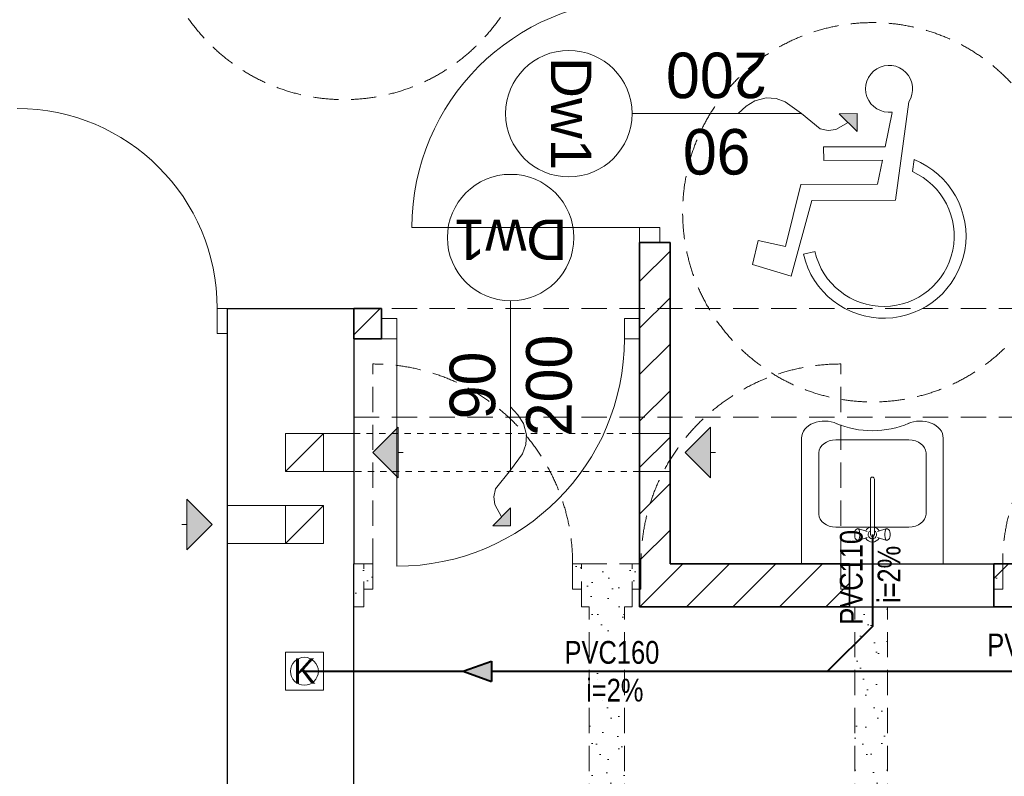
# Model space of a CAD drawing. Extents: x -438200 to -357500, y 15000 to 163871.
# Tile 84 of 148: x -370672 to -366780, y 25462 to 28454. Entities that reach past the tile are written whole.
import ezdxf
from ezdxf.lldxf.tags import DXFTag

# ---------------------------------------------------------------- set-up
doc = ezdxf.new("R2010")
doc.units = 0
doc.header["$MEASUREMENT"] = 0
doc.linetypes.add('Hidden Line', pattern=[50, 25, -25])
doc.linetypes.add('Krawędzie ukryte', pattern=[150, 100, -50])
doc.layers.get('0').update_dxf_attribs({"color": 252})
for name, color, linetype in [('#podkład', 252, 'Continuous'), ('A-Okna', 252, 'Continuous'), ('Arch zmurowania', 252, 'Continuous'), ('Drzwi ArchiCAD', 252, 'Continuous'), ('Istniejące kominy', 252, 'Continuous')]:
    doc.layers.add(name, color=color, linetype=linetype)
for name, color, linetype, lineweight in [('A-Okna_Nr_Pióra__9', 252, 'Continuous', 13), ('Arch opisy okien_Nr_Pióra__9', 252, 'Continuous', 13), ('Arch opisy_Nr_Pióra__1', 252, 'Continuous', 25), ('Arch opisy_Nr_Pióra__21', 252, 'Continuous', 9), ('Arch opisy_Nr_Pióra__9', 252, 'Continuous', 13), ('Arch wyburzenia_Nr_Pióra__2', 252, 'Continuous', 13), ('Arch wyposarzenie_Nr_Pióra__2', 252, 'Continuous', 13), ('Arch wyposarzenie_Nr_Pióra__21', 252, 'Continuous', 9), ('Arch zmurowania_Nr_Pióra__21', 252, 'Continuous', 9), ('Arch zmurowania_Nr_Pióra__27', 252, 'Continuous', 35), ('Drzwi ArchiCAD_Nr_Pióra__21', 252, 'Continuous', 9), ('Drzwi ArchiCAD_Nr_Pióra__27', 252, 'Continuous', 35), ('INWENT OPISY_Nr_Pióra__9', 252, 'Continuous', 13), ('INWENT RURY SPUSTOWE_Nr_Pióra__21', 252, 'Continuous', 9), ('INWENT. DRZWI_Nr_Pióra__5', 252, 'Continuous', 13), ('INWENT.ŚCIANY_Nr_Pióra__1', 252, 'Continuous', 25), ('INWENT.ŚCIANY_Nr_Pióra__2', 252, 'Continuous', 13), ('Istniejące kominy_Nr_Pióra__21', 252, 'Continuous', 9), ('Istniejące stropy_Nr_Pióra__5', 252, 'Continuous', 13)]:
    doc.layers.add(name, color=color, linetype=linetype, lineweight=lineweight)
doc.layers.add('IS_Opisy_działek_Wodociag', color=7, linetype='SOLID', true_color=0x000000)
doc.styles.add('GENERATED_STYLE_10', font='arial.ttf')
doc.styles.add('GENERATED_STYLE_5', font='txt')
doc.styles.add('GENERATED_STYLE_6', font='txt')
doc.styles.get("Standard").update_dxf_attribs({"font": 'arial.ttf', "width": 0.8, "bigfont": 'BIGFONT.SHX'})
tags = doc.linetypes.add('SOLID', pattern=[10, 10, 0]).pattern_tags.tags
tags[6:7] = [DXFTag(74, 4), DXFTag(75, 0), DXFTag(340, '0'), DXFTag(46, 0.0), DXFTag(50, 0.0), DXFTag(44, 0.0), DXFTag(45, 0.0)]
tags[4:5] = [DXFTag(74, 4), DXFTag(75, 0), DXFTag(340, '0'), DXFTag(46, 0.0), DXFTag(50, 0.0), DXFTag(44, 0.0), DXFTag(45, 0.0)]
pattern_1 = [(45, (0, 200), (-63.63961, 63.63961), [0, -60, 0, -90]), (110, (200, 200), (84.572336, 30.781813), [0, -44, 0, -76])]
pattern_2 = [(45, (0, 0), (-91.92388, 91.92388), [])]

# ---------------------------------------------------------------- blocks, each defined once
blk = doc.blocks.new('D1 Drzwi proste 14')
at = {"layer": 'Drzwi ArchiCAD_Nr_Pióra__21', "linetype": 'Continuous'}
for p, q in [((450, 0), (450, 900)), ((-450, 0), (-510, 0)), ((-510, 0), (-510, -80)), ((-450, -80), (-450, 0)), ((510, 0), (450, 0)), ((450, 0), (450, -80)), ((510, -80), (510, 0)), ((-510, -80), (-450, -80)), ((450, -80), (510, -80))]:
    blk.add_line(p, q, dxfattribs=at)
blk.add_arc((450, 0), 900, 90, 180, dxfattribs=at)
at = {"layer": 'Drzwi ArchiCAD_Nr_Pióra__27', "linetype": 'Continuous'}
for p, q in [((-510, 0), (-510, -80)), ((510, 0), (510, -80))]:
    blk.add_line(p, q, dxfattribs=at)
blk = doc.blocks.new('Ściana_2', base_point=(-417694.9, 29792.6))
at = {"layer": 'Arch zmurowania_Nr_Pióra__21', "linetype": 'Continuous'}
h = blk.add_hatch(dxfattribs=at)
h.set_pattern_fill('Common_Brick', color=256, style=0, pattern_type=2)
h.set_pattern_definition(pattern_2)
h.paths.add_polyline_path([(-417694.9, 29792.6), (-417694.9, 28592.6), (-417614.9, 28592.6), (-417574.9, 28592.6), (-417574.9, 29792.6)], flags=0)
h = blk.add_hatch(dxfattribs=at)
h.set_pattern_fill('Common_Brick', color=256, style=0, pattern_type=2)
h.set_pattern_definition(pattern_2)
h.paths.add_polyline_path([(-417694.9, 26132.6), (-417574.9, 26302.6), (-417574.9, 27572.6), (-417614.9, 27572.6), (-417694.9, 27572.6)], flags=0)
at = {"layer": 'Arch zmurowania_Nr_Pióra__27', "linetype": 'Continuous'}
for p, q in [((-417694.9, 29792.6), (-417694.9, 28592.6)), ((-417574.9, 29792.6), (-417694.9, 29792.6)), ((-417574.9, 28592.6), (-417574.9, 29792.6)), ((-417694.9, 28592.6), (-417614.9, 28592.6)), ((-417614.9, 28592.6), (-417574.9, 28592.6)), ((-417694.9, 27572.6), (-417614.9, 27572.6)), ((-417694.9, 27572.6), (-417694.9, 27312.6)), ((-417614.9, 27572.6), (-417574.9, 27572.6)), ((-417574.9, 26302.6), (-417574.9, 27572.6)), ((-417694.9, 27192.6), (-417694.9, 26132.6))]:
    blk.add_line(p, q, dxfattribs=at)
at = {"layer": 'Drzwi ArchiCAD', "color": 8, "linetype": 'Continuous', "lineweight": 13, "true_color": 0x7f7f7f, "xscale": -1, "zscale": 1000, "rotation": 89.99999999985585}
blk.add_blockref('D1 Drzwi proste 14', (-417694.9, 28082.6), dxfattribs=at)
blk = doc.blocks.new('Ściana_3', base_point=(-415434.9, 26132.6))
at = {"layer": 'Arch zmurowania_Nr_Pióra__21', "linetype": 'Continuous'}
h = blk.add_hatch(dxfattribs=at)
h.set_pattern_fill('Common_Brick', color=256, style=0, pattern_type=2)
h.set_pattern_definition(pattern_2)
h.paths.add_polyline_path([(-415434.9, 26302.6), (-416294.9, 26302.6), (-416294.9, 26132.6), (-415434.9, 26132.6)], flags=0)
at = {"layer": 'Arch zmurowania_Nr_Pióra__27', "linetype": 'Continuous'}
for p, q in [((-415434.9, 26302.6), (-416294.9, 26302.6)), ((-416294.9, 26302.6), (-416294.9, 26132.6)), ((-415434.9, 26132.6), (-415434.9, 26302.6)), ((-416294.9, 26132.6), (-415434.9, 26132.6))]:
    blk.add_line(p, q, dxfattribs=at)
blk = doc.blocks.new('D1 Drzwi proste 14_2')
at = {"layer": 'Drzwi ArchiCAD_Nr_Pióra__21', "linetype": 'Continuous'}
for p, q in [((450, 0), (450, 900)), ((-450, 0), (-510, 0)), ((-510, 0), (-510, -80)), ((-450, -80), (-450, 0)), ((510, 0), (450, 0)), ((450, 0), (450, -80)), ((510, -80), (510, 0)), ((-510, -80), (-450, -80)), ((450, -80), (510, -80))]:
    blk.add_line(p, q, dxfattribs=at)
blk.add_arc((450, 0), 900, 90, 180, dxfattribs=at)
at = {"layer": 'Drzwi ArchiCAD_Nr_Pióra__27', "linetype": 'Continuous'}
for p, q in [((-510, 0), (-510, -80)), ((510, 0), (510, -80))]:
    blk.add_line(p, q, dxfattribs=at)
blk = doc.blocks.new('Ściana_4', base_point=(-417694.9, 27312.6))
at = {"layer": 'Arch zmurowania_Nr_Pióra__21', "linetype": 'Continuous'}
h = blk.add_hatch(dxfattribs=at)
h.set_pattern_fill('Common_Brick', color=256, style=0, pattern_type=2)
h.set_pattern_definition(pattern_2)
h.paths.add_polyline_path([(-418824.9, 27312.6), (-418824.9, 27192.6), (-418714.9, 27192.6), (-418714.9, 27272.6), (-418714.9, 27312.6)], flags=0)
at = {"layer": 'Arch zmurowania_Nr_Pióra__27', "linetype": 'Continuous'}
for p, q in [((-418714.9, 27312.6), (-418824.9, 27312.6)), ((-418824.9, 27312.6), (-418824.9, 27192.6)), ((-418714.9, 27272.6), (-418714.9, 27312.6)), ((-417694.9, 27272.6), (-417694.9, 27312.6)), ((-418714.9, 27192.6), (-418714.9, 27272.6)), ((-417694.9, 27192.6), (-417694.9, 27272.6)), ((-418824.9, 27192.6), (-418714.9, 27192.6))]:
    blk.add_line(p, q, dxfattribs=at)
at = {"layer": 'Drzwi ArchiCAD', "color": 8, "linetype": 'Continuous', "lineweight": 13, "true_color": 0x7f7f7f, "zscale": 1000, "rotation": 180}
blk.add_blockref('D1 Drzwi proste 14_2', (-418204.9, 27192.6), dxfattribs=at)
blk = doc.blocks.new('Ściana_6', base_point=(-416864.9, 26132.6))
at = {"layer": 'Arch zmurowania_Nr_Pióra__21', "linetype": 'Continuous'}
h = blk.add_hatch(dxfattribs=at)
h.set_pattern_fill('Common_Brick', color=256, style=0, pattern_type=2)
h.set_pattern_definition(pattern_2)
h.paths.add_polyline_path([(-416864.9, 26302.6), (-417574.9, 26302.6), (-417694.9, 26132.6), (-416864.9, 26132.6)], flags=0)
at = {"layer": 'Arch zmurowania_Nr_Pióra__27', "linetype": 'Continuous'}
for p, q in [((-416864.9, 26302.6), (-417574.9, 26302.6)), ((-416864.9, 26132.6), (-416864.9, 26302.6)), ((-417694.9, 26132.6), (-416864.9, 26132.6))]:
    blk.add_line(p, q, dxfattribs=at)
blk = doc.blocks.new('Linia_9', base_point=(-417514.9, 26742.6))
at = {"layer": 'Istniejące kominy_Nr_Pióra__21', "linetype": 'Continuous'}
blk.add_hatch(color=256, dxfattribs=at).paths.add_polyline_path([(-417514.9, 26742.6), (-417414.9, 26842.6), (-417414.9, 26642.6)], flags=0)
for p, q in [((-417514.9, 26742.6), (-417414.9, 26842.6)), ((-417414.9, 26842.6), (-417414.9, 26642.6)), ((-417514.9, 26742.6), (-417414.9, 26642.6)), ((-417414.9, 26742.6), (-417394.9, 26742.6))]:
    blk.add_line(p, q, dxfattribs=at)
blk = doc.blocks.new('Linia_11', base_point=(-419384.9, 26457.6))
at = {"layer": 'Istniejące kominy_Nr_Pióra__21', "linetype": 'Continuous'}
blk.add_hatch(color=256, dxfattribs=at).paths.add_polyline_path([(-419384.9, 26457.6), (-419484.9, 26357.6), (-419484.9, 26557.6)], flags=0)
for p, q in [((-419384.9, 26457.6), (-419484.9, 26557.6)), ((-419484.9, 26357.6), (-419484.9, 26557.6)), ((-419484.9, 26457.6), (-419504.9, 26457.6)), ((-419384.9, 26457.6), (-419484.9, 26357.6))]:
    blk.add_line(p, q, dxfattribs=at)
blk = doc.blocks.new('Linia_14', base_point=(-418749.9, 26742.6))
at = {"layer": 'Istniejące kominy_Nr_Pióra__21', "linetype": 'Continuous'}
blk.add_hatch(color=256, dxfattribs=at).paths.add_polyline_path([(-418749.9, 26742.6), (-418649.9, 26842.6), (-418649.9, 26642.6)], flags=0)
for p, q in [((-418749.9, 26742.6), (-418649.9, 26842.6)), ((-418649.9, 26842.6), (-418649.9, 26642.6)), ((-418749.9, 26742.6), (-418649.9, 26642.6)), ((-418649.9, 26742.6), (-418629.9, 26742.6))]:
    blk.add_line(p, q, dxfattribs=at)
blk = doc.blocks.new('Krzywa_1', base_point=(-417305.5, 28082.6))
at = {"layer": 'A-Okna_Nr_Pióra__9', "linetype": 'Continuous'}
blk.add_hatch(color=256, dxfattribs=at).paths.add_polyline_path([(-416834.9, 28082.6), (-416834.5, 28011.9), (-416905.6, 28082.2)], flags=0)
for p, q in [((-416834.9, 28082.6), (-416905.6, 28082.2)), ((-416834.5, 28011.9), (-416905.6, 28082.2)), ((-416834.9, 28082.6), (-416834.5, 28011.9))]:
    blk.add_line(p, q, dxfattribs=at)
at = {"layer": 'A-Okna_Nr_Pióra__9', "linetype": 'Continuous', "flags": 128}
blk.add_lwpolyline([(-417305.5, 28082.6), (-417274.4, 28111.8), (-417239.3, 28133), (-417194.6, 28145.2), (-417155.9, 28142.7), (-417119.5, 28129.7), (-417054.9, 28082.6), (-416981.6, 28023), (-416949.6, 28015.9), (-416919.8, 28019.9), (-416870.1, 28047.1)], dxfattribs=at)
blk = doc.blocks.new('Krzywa_2', base_point=(-418204.9, 26923.2))
at = {"layer": 'A-Okna_Nr_Pióra__9', "linetype": 'Continuous'}
blk.add_hatch(color=256, dxfattribs=at).paths.add_polyline_path([(-418204.9, 26452.6), (-418275.7, 26452.2), (-418205.4, 26523.3)], flags=0)
for p, q in [((-418275.7, 26452.2), (-418205.4, 26523.3)), ((-418204.9, 26452.6), (-418205.4, 26523.3)), ((-418204.9, 26452.6), (-418275.7, 26452.2))]:
    blk.add_line(p, q, dxfattribs=at)
at = {"layer": 'A-Okna_Nr_Pióra__9', "linetype": 'Continuous', "flags": 128}
blk.add_lwpolyline([(-418204.9, 26923.2), (-418175.8, 26892), (-418154.5, 26857), (-418142.3, 26812.3), (-418144.9, 26773.6), (-418157.8, 26737.1), (-418204.9, 26672.6), (-418264.6, 26599.3), (-418271.7, 26567.3), (-418267.7, 26537.4), (-418240.5, 26487.8)], dxfattribs=at)
blk = doc.blocks.new('parter')
at = {"layer": 'Arch wyburzenia_Nr_Pióra__2', "linetype": 'Continuous'}
h = blk.add_hatch(dxfattribs=at)
h.set_pattern_fill('Cut_Stone', color=252, style=0, pattern_type=2)
h.set_pattern_definition(pattern_1)
h.paths.add_polyline_path([(-418824.9, 26302.6), (-418824.9, 26132.6), (-418784.9, 26132.6), (-418784.9, 26202.6), (-418749.9, 26202.6), (-418749.9, 26302.6), (-418784.9, 26302.6)], flags=0)
h = blk.add_hatch(dxfattribs=at)
h.set_pattern_fill('Cut_Stone', color=252, style=0, pattern_type=2)
h.set_pattern_definition(pattern_1)
h.paths.add_polyline_path([(-417924.9, 26302.6), (-417959.9, 26302.6), (-417959.9, 26202.6), (-417924.9, 26202.6), (-417924.9, 26132.6), (-417894.9, 26132.6), (-417894.9, 24432.6), (-417924.9, 24432.6), (-417959.9, 24432.6), (-417959.9, 24332.6), (-417924.9, 24332.6), (-417924.9, 24282.6), (-417894.9, 24282.6), (-417894.9, 23362.6), (-417754.9, 23362.6), (-417754.9, 24282.6), (-417724.9, 24282.6), (-417724.9, 24332.6), (-417689.9, 24332.6), (-417689.9, 24432.6), (-417724.9, 24432.6), (-417754.9, 24432.6), (-417754.9, 26132.6), (-417724.9, 26132.6), (-417724.9, 26202.6), (-417689.9, 26202.6), (-417689.9, 26302.6), (-417724.9, 26302.6)], flags=0)
h = blk.add_hatch(dxfattribs=at)
h.set_pattern_fill('Cut_Stone', color=252, style=0, pattern_type=2)
h.set_pattern_definition(pattern_1)
h.paths.add_polyline_path([(-416294.9, 26202.6), (-416259.9, 26202.6), (-416259.9, 26302.6), (-416294.9, 26302.6)], flags=0)
h = blk.add_hatch(dxfattribs=at)
h.set_pattern_fill('Cut_Stone', color=252, style=0, pattern_type=2)
h.set_pattern_definition(pattern_1)
h.paths.add_polyline_path([(-416864.9, 24432.6), (-416899.9, 24432.6), (-416899.9, 24332.6), (-416864.9, 24332.6), (-416864.9, 24282.6), (-416844.9, 24282.6), (-416844.9, 23362.6), (-416714.9, 23362.6), (-416714.9, 24282.6), (-416294.9, 24282.6), (-416294.9, 24332.6), (-416259.9, 24332.6), (-416259.9, 24432.6), (-416294.9, 24432.6), (-416714.9, 24432.6), (-416714.9, 26132.6), (-416844.9, 26132.6), (-416844.9, 24432.6)], flags=0)
at = {"layer": 'Arch opisy_Nr_Pióra__21', "color": 252, "linetype": 'Krawędzie ukryte'}
for centre in [(-418863.5, 28888.2), (-416774.9, 27692.6)]:
    blk.add_circle(centre, 750, dxfattribs=at)
at = {"layer": 'Arch opisy_Nr_Pióra__9', "color": 252, "linetype": 'Continuous'}
for p, q in [((-417724.9, 28082.6), (-417054.9, 28082.6)), ((-418204.9, 27342.6), (-418204.9, 26672.6))]:
    blk.add_line(p, q, dxfattribs=at)
for centre in [(-417974.9, 28082.6), (-418204.9, 27592.6)]:
    blk.add_circle(centre, 250, dxfattribs=at)
at = {"layer": 'Arch wyposarzenie_Nr_Pióra__2', "color": 252, "linetype": 'Continuous'}
for p, q in [((-416631.3, 28129.6), (-416683.4, 27740.5)), ((-416724.1, 27951.7), (-416696.6, 28086.5)), ((-416967.6, 27950.7), (-416724.1, 27951.7)), ((-416967.4, 27897.4), (-416967.6, 27950.7)), ((-416735, 27898.3), (-416967.4, 27897.4)), ((-416754.5, 27803.1), (-416735, 27898.3)), ((-416610.4, 27901), (-416616.8, 27853.3)), ((-417117.7, 27557.4), (-417057.6, 27801.9)), ((-417057.6, 27801.9), (-416754.5, 27803.1)), ((-417014, 27739.1), (-417095.4, 27439.9)), ((-416683.4, 27740.5), (-417014, 27739.1)), ((-417249.2, 27486.5), (-417225.9, 27581)), ((-417225.9, 27581), (-417117.7, 27557.4)), ((-417047, 27526.8), (-417001.7, 27537)), ((-417095.4, 27439.9), (-417249.2, 27486.5))]:
    blk.add_line(p, q, dxfattribs=at)
for centre, major_axis, start_param, end_param in [((-416708.8, 28180.8), (-92.9, 0), 2.558169, 7.982569), ((-416730, 27598.7), (-325.1, 0), 0.223268, 4.335653), ((-416730, 27598.7), (-278.7, 0), 0.223268, 4.29399)]:
    blk.add_ellipse(centre, major_axis=major_axis, ratio=0.999933, start_param=start_param, end_param=end_param, dxfattribs=at)
at = {"layer": 'Arch wyposarzenie_Nr_Pióra__21', "color": 252, "linetype": 'Continuous'}
for p, q in [((-417054.9, 26302.6), (-417054.9, 26799.9)), ((-416630.9, 26792.6), (-416918.9, 26792.6)), ((-416494.9, 26799.9), (-416494.9, 26302.6)), ((-416986.9, 26741.9), (-416986.9, 26498.3)), ((-416562.9, 26498.3), (-416562.9, 26741.9)), ((-416782.8, 26637.3), (-416782.8, 26417.1)), ((-416767.1, 26417.1), (-416767.1, 26637.3)), ((-416630.9, 26447.6), (-416918.9, 26447.6)), ((-416844.1, 26428.4), (-416844.9, 26421.9)), ((-416842.6, 26433.8), (-416844.1, 26428.4)), ((-416840.5, 26437.2), (-416842.6, 26433.8)), ((-416835.3, 26441), (-416840.5, 26437.2)), ((-416832.5, 26442.4), (-416835.3, 26441)), ((-416795, 26430.5), (-416832.5, 26442.4)), ((-416829.7, 26441), (-416832.5, 26442.4)), ((-416827.3, 26436.8), (-416829.7, 26441)), ((-416825.4, 26430.4), (-416827.3, 26436.8)), ((-416824.5, 26422.6), (-416825.4, 26430.4)), ((-416754.8, 26430.5), (-416717.4, 26442.4)), ((-416724.5, 26430.4), (-416725.4, 26422.6)), ((-416722.6, 26436.8), (-416724.5, 26430.4)), ((-416720.2, 26441), (-416722.6, 26436.8)), ((-416717.4, 26442.4), (-416720.2, 26441)), ((-416714.6, 26441), (-416717.4, 26442.4)), ((-416714.6, 26441), (-416709.4, 26437.2)), ((-416707.3, 26433.8), (-416709.4, 26437.2)), ((-416705.8, 26428.4), (-416707.3, 26433.8)), ((-416705, 26421.9), (-416705.8, 26428.4)), ((-416844.9, 26421.9), (-416844.9, 26415)), ((-416844.9, 26415), (-416844.1, 26408.4)), ((-416844.1, 26408.4), (-416842.6, 26403.1)), ((-416842.6, 26403.1), (-416840.5, 26399.6)), ((-416835.3, 26395.9), (-416840.5, 26399.6)), ((-416835.3, 26395.9), (-416832.5, 26394.4)), ((-416795, 26406.4), (-416832.5, 26394.4)), ((-416832.5, 26394.4), (-416829.7, 26395.9)), ((-416829.7, 26395.9), (-416827.3, 26400.1)), ((-416827.3, 26400.1), (-416825.4, 26406.4)), ((-416825.4, 26406.4), (-416824.5, 26414.3)), ((-416824.5, 26414.3), (-416824.5, 26422.6)), ((-416754.8, 26406.4), (-416717.4, 26394.4)), ((-416725.4, 26422.6), (-416725.4, 26414.3)), ((-416725.4, 26414.3), (-416724.5, 26406.4)), ((-416724.5, 26406.4), (-416722.6, 26400.1)), ((-416722.6, 26400.1), (-416720.2, 26395.9)), ((-416720.2, 26395.9), (-416717.4, 26394.4)), ((-416717.4, 26394.4), (-416714.6, 26395.9)), ((-416714.6, 26395.9), (-416709.4, 26399.6)), ((-416709.4, 26399.6), (-416707.3, 26403.1)), ((-416707.3, 26403.1), (-416705.8, 26408.4)), ((-416705.8, 26408.4), (-416705, 26415)), ((-416705, 26415), (-416705, 26421.9)), ((-416494.9, 26302.6), (-417054.9, 26302.6))]:
    blk.add_line(p, q, dxfattribs=at)
for centre, radius, start, end in [((-416774.9, 26637.3), 7.88, 0, 180), ((-416774.9, 26418.4), 30, 105.2253, 152.0235), ((-416774.9, 26418.4), 16.8, 118.0549, 61.9451), ((-416774.9, 26418.4), 30, 27.9765, 74.7747), ((-416774.9, 26418.4), 30, 207.9765, 332.0235), ((-416774.9, 26418.4), 8, 190, 350)]:
    blk.add_arc(centre, radius, start, end, dxfattribs=at)
for centre, major_axis, start_param, end_param in [((-416964.7, 26799.9), (-90.2, 0), 4.135517, 6.283185), ((-416774.9, 27042), (-285.7, -0.2), 1.046808, 2.098245), ((-416585.2, 26799.9), (-90.2, 0), 3.141593, 5.289261), ((-416917.5, 26740.8), (-69.5, 0), 4.733875, 6.2617), ((-416632.4, 26740.8), (-69.5, 0), 3.163078, 4.690903), ((-416917.5, 26499.4), (-69.5, 0), 0.021486, 1.549311), ((-416632.4, 26499.4), (-69.5, 0), 1.592282, 3.120107)]:
    blk.add_ellipse(centre, major_axis=major_axis, ratio=0.746013, start_param=start_param, end_param=end_param, dxfattribs=at)
at = {"layer": 'INWENT RURY SPUSTOWE_Nr_Pióra__21', "color": 252, "linetype": 'Continuous'}
blk.add_circle((-419019.9, 25877.6), 55, dxfattribs=at)
at = {"layer": 'INWENT. DRZWI_Nr_Pióra__5', "color": 252, "linetype": 'Continuous'}
for p, q in [((-419324.9, 27312.6), (-419364.9, 27312.6)), ((-419364.9, 27312.6), (-419364.9, 27212.6)), ((-419364.9, 27212.6), (-419324.9, 27212.6))]:
    blk.add_line(p, q, dxfattribs=at)
blk.add_arc((-420154.9, 27312.6), 790, 0, 90, dxfattribs=at)
at = {"layer": 'INWENT.ŚCIANY_Nr_Pióra__1', "color": 252, "linetype": 'Continuous'}
for p, q in [((-419324.9, 27312.6), (-419324.9, 26902.6)), ((-419324.9, 27312.6), (-418824.9, 27312.6)), ((-418824.9, 27312.6), (-418824.9, 26302.6)), ((-419324.9, 26902.6), (-419324.9, 25052.6)), ((-418824.9, 24432.6), (-418824.9, 26302.6)), ((-416864.9, 26132.6), (-416864.9, 26302.6)), ((-416864.9, 26302.6), (-416294.9, 26302.6)), ((-416294.9, 26132.6), (-416294.9, 26302.6)), ((-416864.9, 26132.6), (-416294.9, 26132.6))]:
    blk.add_line(p, q, dxfattribs=at)
at = {"layer": 'INWENT.ŚCIANY_Nr_Pióra__2', "color": 252, "linetype": 'Krawędzie ukryte'}
for p, q in [((-418749.9, 26302.6), (-418749.9, 27092.6)), ((-416899.9, 26302.6), (-416899.9, 27092.6)), ((-418824.9, 26302.6), (-418784.9, 26302.6)), ((-418784.9, 26132.6), (-418784.9, 26302.6)), ((-418784.9, 26302.6), (-418749.9, 26302.6)), ((-418749.9, 26302.6), (-418749.9, 26202.6)), ((-417924.9, 26302.6), (-417959.9, 26302.6)), ((-417959.9, 26302.6), (-417959.9, 26202.6)), ((-417924.9, 26132.6), (-417924.9, 26302.6)), ((-417924.9, 26302.6), (-417724.9, 26302.6)), ((-417724.9, 26132.6), (-417724.9, 26302.6)), ((-417724.9, 26302.6), (-417689.9, 26302.6)), ((-417689.9, 26302.6), (-417689.9, 26202.6)), ((-416864.9, 26302.6), (-416899.9, 26302.6)), ((-416899.9, 26302.6), (-416899.9, 26202.6)), ((-416294.9, 26302.6), (-416259.9, 26302.6)), ((-416259.9, 26302.6), (-416259.9, 26202.6)), ((-418749.9, 26202.6), (-418784.9, 26202.6)), ((-417959.9, 26202.6), (-417924.9, 26202.6)), ((-417689.9, 26202.6), (-417724.9, 26202.6)), ((-416899.9, 26202.6), (-416864.9, 26202.6)), ((-416259.9, 26202.6), (-416294.9, 26202.6)), ((-418824.9, 26132.6), (-418784.9, 26132.6)), ((-417924.9, 26132.6), (-417894.9, 26132.6)), ((-417894.9, 24432.6), (-417894.9, 26132.6)), ((-417754.9, 26132.6), (-417724.9, 26132.6)), ((-417754.9, 24432.6), (-417754.9, 26132.6)), ((-416864.9, 26132.6), (-416844.9, 26132.6)), ((-416844.9, 24432.6), (-416844.9, 26132.6)), ((-416714.9, 24432.6), (-416714.9, 26132.6))]:
    blk.add_line(p, q, dxfattribs=at)
for centre, start, end in [((-418749.9, 26302.6), 0, 90), ((-416899.9, 26302.6), 90, 180), ((-415469.9, 26302.6), 90, 180)]:
    blk.add_arc(centre, 790, start, end, dxfattribs=at)
at = {"layer": 'Istniejące kominy_Nr_Pióra__21', "color": 252, "linetype": 'Continuous'}
for p, q in [((-419094.9, 26667.6), (-419094.9, 26817.6)), ((-419094.9, 26817.6), (-418824.9, 26817.6)), ((-419094.9, 26667.6), (-418944.9, 26817.6)), ((-418944.9, 26817.6), (-418944.9, 26667.6)), ((-417694.9, 26817.6), (-417574.9, 26817.6)), ((-418824.9, 26667.6), (-419094.9, 26667.6)), ((-417574.9, 26667.6), (-417694.9, 26667.6)), ((-418944.9, 26532.6), (-419324.9, 26532.6)), ((-419094.9, 26532.6), (-419094.9, 26382.6)), ((-419094.9, 26382.6), (-418944.9, 26532.6)), ((-418944.9, 26382.6), (-418944.9, 26532.6)), ((-419324.9, 26382.6), (-418944.9, 26382.6)), ((-419094.9, 25802.6), (-419094.9, 25952.6)), ((-419094.9, 25952.6), (-418944.9, 25952.6)), ((-418944.9, 25952.6), (-418944.9, 25802.6)), ((-418944.9, 25802.6), (-419094.9, 25802.6))]:
    blk.add_line(p, q, dxfattribs=at)
at = {"layer": 'Istniejące kominy_Nr_Pióra__21', "color": 252, "linetype": 'Hidden Line'}
for p, q in [((-418824.9, 26817.6), (-417694.9, 26817.6)), ((-417694.9, 26667.6), (-418824.9, 26667.6))]:
    blk.add_line(p, q, dxfattribs=at)
at = {"layer": 'Istniejące stropy_Nr_Pióra__5', "color": 252, "linetype": 'Krawędzie ukryte'}
for p, q in [((-418824.9, 27312.6), (-415264.9, 27312.6)), ((-418824.9, 26882.6), (-415264.9, 26882.6))]:
    blk.add_line(p, q, dxfattribs=at)
at = {"layer": 'A-Okna', "color": 252, "linetype": 'Continuous', "lineweight": 13}
for name, p in [('Krzywa_1', (-417305.5, 28082.6)), ('Krzywa_2', (-418204.9, 26923.2))]:
    blk.add_blockref(name, p, dxfattribs=at)
at = {"layer": 'Arch zmurowania', "color": 252}
for name, p in [('Ściana_2', (-417694.9, 29792.6)), ('Ściana_4', (-417694.9, 27312.6)), ('Ściana_6', (-416864.9, 26132.6)), ('Ściana_3', (-415434.9, 26132.6))]:
    blk.add_blockref(name, p, dxfattribs=at)
at = {"layer": 'Istniejące kominy', "color": 252, "linetype": 'Continuous'}
for name, p in [('Linia_14', (-418749.9, 26742.6)), ('Linia_9', (-417514.9, 26742.6)), ('Linia_11', (-419384.9, 26457.6))]:
    blk.add_blockref(name, p, dxfattribs=at)
at = {"layer": 'Arch opisy okien_Nr_Pióra__9', "color": 252, "linetype": 'Continuous', "char_height": 160, "attachment_point": 2, "style": 'GENERATED_STYLE_10'}
for insert, rotation in [((-417885.8, 28082.6), 270), ((-418204.9, 27503.5), 180)]:
    blk.add_mtext('{Dw1}', dxfattribs=dict(at, insert=insert, rotation=rotation))
at = {"layer": 'Arch opisy_Nr_Pióra__1', "color": 252, "linetype": 'Continuous', "insert": (-419019.9, 25828.4), "char_height": 100, "attachment_point": 8, "style": 'GENERATED_STYLE_5'}
blk.add_mtext('{K}', dxfattribs=at)
at = {"layer": 'INWENT OPISY_Nr_Pióra__9', "color": 252, "linetype": 'Continuous', "char_height": 180, "width": 1346.334, "attachment_point": 2, "line_spacing_factor": 1.007146, "style": 'GENERATED_STYLE_6'}
for insert, rotation in [((-417389.9, 27841.8), 180), ((-418445.8, 27007.6), 90)]:
    blk.add_mtext('{90\\P200}', dxfattribs=dict(at, insert=insert, rotation=rotation))

msp = doc.modelspace()

# ---------------------------------------------------------------- block references
at = {"layer": '#podkład', "color": 3, "lineweight": 50}
msp.add_blockref('parter', (49473.1, 0), dxfattribs=at)

# ---------------------------------------------------------------- next in the draw order: hatches: boundary and pattern name
at = {"lineweight": 50}
h = msp.add_hatch(color=3, dxfattribs=at)
h.set_gradient(color2=(0, 0, 0), one_color=1)
h.paths.add_polyline_path([(-368806.8, 25917.5), (-368920, 25877.6), (-368806.8, 25837.3)])

# ---------------------------------------------------------------- next in the draw order: linework, layer by layer
at = {"color": 16, "lineweight": 40}
for points in [[(-367301.8, 26418.4), (-367301.8, 26054.4)], [(-367301.8, 26054.4), (-367478.6, 25877.6)], [(-369546.8, 25877.6), (-368920, 25877.6)], [(-368806.8, 25877.6), (-368220.7, 25877.6)], [(-368220.7, 25877.6), (-366080.7, 25877.6)]]:
    msp.add_lwpolyline(points, dxfattribs=at)
at = {"color": 0, "lineweight": 40}
for points in [[(-368920, 25877.6), (-368806.8, 25917.5)], [(-368806.8, 25917.5), (-368806.8, 25837.3)], [(-368920, 25877.6), (-368806.8, 25837.3)]]:
    msp.add_lwpolyline(points, dxfattribs=at)

# ---------------------------------------------------------------- next in the draw order: texts
at = {"layer": 'IS_Opisy_działek_Wodociag', "ltscale": 10, "insert": (-367339.2, 26061.7), "char_height": 90, "width": 596.181, "attachment_point": 7, "rotation": 90}
msp.add_mtext('\\fArial|b0|i0;PVC110', dxfattribs=at)
at = {"layer": 'IS_Opisy_działek_Wodociag', "ltscale": 10, "insert": (-367190.2, 26147.1), "char_height": 90, "attachment_point": 7, "rotation": 90}
msp.add_mtext('i=2%', dxfattribs=at)
at = {"layer": 'IS_Opisy_działek_Wodociag', "ltscale": 10, "char_height": 90, "attachment_point": 7}
for s, insert in [('PVC160', (-366847.7, 25935)), ('PVC160', (-368518.6, 25905.9)), ('i=2%', (-368433.2, 25756.9))]:
    msp.add_mtext(s, dxfattribs=dict(at, insert=insert))

doc.saveas('drawing.dxf')
